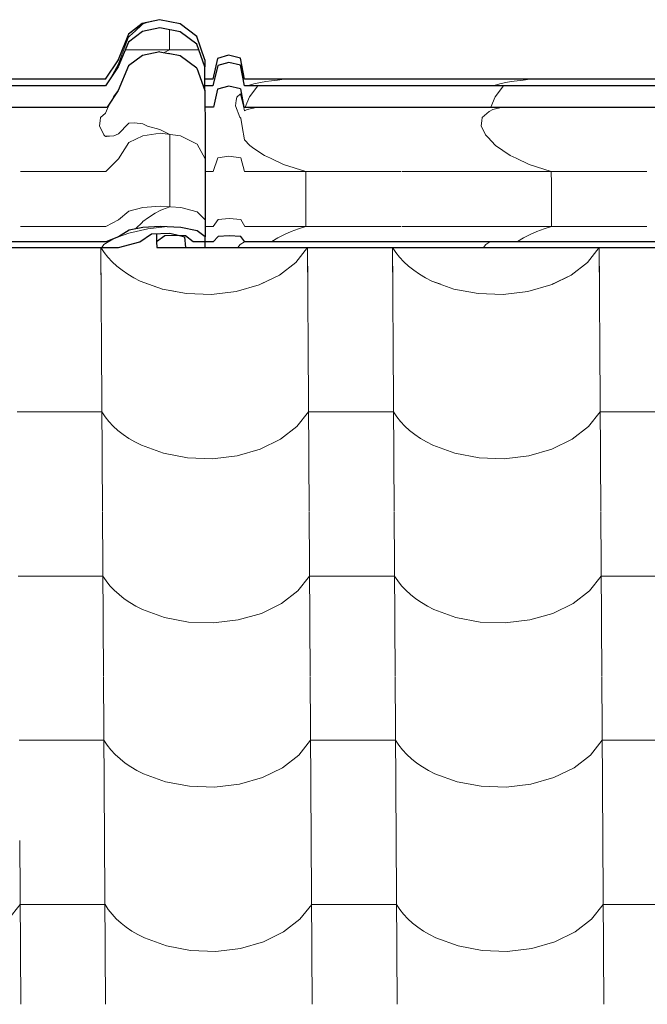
# Model space of a CAD drawing. Header units: millimetres. Extents: x -29001 to 109416, y -1251 to 13451.
# Tile 108 of 163: x -10112 to -9757, y 10428 to 10985. Entities that reach past the tile are written whole.
import ezdxf

# ---------------------------------------------------------------- set-up
doc = ezdxf.new("R2010")
doc.units = ezdxf.units.MM
doc.header["$MEASUREMENT"] = 0
for name, color, linetype in [('POHLED JIŽNÍ_1_Konstrukce - nosné', 7, 'Continuous'), ('POHLED JIŽNÍ_1_Nové_Konstrukce - krov', 7, 'Continuous'), ('POHLED JIŽNÍ_1_Nové_Konstrukce - střechy a skořepiny', 7, 'Continuous'), ('POHLED JIŽNÍ_1_Nové_Výplně - Povrchové', 7, 'Continuous')]:
    doc.layers.add(name, color=color, linetype=linetype)

# ---------------------------------------------------------------- blocks, each defined once
blk = doc.blocks.new('*X1', base_point=(-31394.74, -25864.88))
at = {"layer": 'POHLED JIŽNÍ_1_Nové_Výplně - Povrchové', "color": 21, "linetype": 'Continuous', "lineweight": 20, "true_color": 0xffaaaa}
for p, q in [((-10066.17, 10856.09), (-10065.82, 10799.61)), ((-10066.15, 10856.09), (-10064.33, 10853.33)), ((-10064.33, 10853.33), (-10062.19, 10850.64)), ((-9955.82, 10847.74), (-9949.24, 10856.09)), ((-9949.21, 10856.09), (-9948.85, 10799.61)), ((-9901.17, 10856.09), (-9900.82, 10799.61)), ((-9901.15, 10856.09), (-9899.33, 10853.33)), ((-9899.33, 10853.33), (-9897.19, 10850.64)), ((-9790.83, 10847.74), (-9784.24, 10856.09)), ((-9784.21, 10856.09), (-9783.86, 10799.61)), ((-10062.19, 10850.64), (-10059.77, 10848.05)), ((-10059.77, 10848.05), (-10057.07, 10845.59)), ((-9965.09, 10840.57), (-9955.82, 10847.74)), ((-9897.19, 10850.64), (-9894.77, 10848.05)), ((-9894.77, 10848.05), (-9892.07, 10845.59)), ((-9800.09, 10840.57), (-9790.83, 10847.74)), ((-10057.07, 10845.59), (-10054.12, 10843.26)), ((-10054.12, 10843.26), (-10050.92, 10841.08)), ((-10050.92, 10841.08), (-10047.49, 10839.06)), ((-9976.53, 10834.98), (-9965.09, 10840.57)), ((-9892.07, 10845.59), (-9889.12, 10843.26)), ((-9889.12, 10843.26), (-9885.92, 10841.08)), ((-9885.92, 10841.08), (-9882.5, 10839.06)), ((-9811.53, 10834.98), (-9800.09, 10840.57)), ((-10047.49, 10839.06), (-10043.86, 10837.21)), ((-10043.86, 10837.21), (-10031.39, 10832.64)), ((-9989.57, 10831.25), (-9976.53, 10834.98)), ((-9882.5, 10839.06), (-9878.86, 10837.21)), ((-9878.86, 10837.21), (-9866.39, 10832.64)), ((-9824.57, 10831.25), (-9811.53, 10834.98)), ((-10031.39, 10832.64), (-10017.71, 10830.05)), ((-10017.71, 10830.05), (-10003.53, 10829.58)), ((-10003.53, 10829.58), (-9989.57, 10831.25)), ((-9866.39, 10832.64), (-9852.71, 10830.05)), ((-9852.71, 10830.05), (-9838.53, 10829.58)), ((-9838.53, 10829.58), (-9824.57, 10831.25)), ((-10065.81, 10799.27), (-10065.24, 10706.6)), ((-9948.85, 10799.27), (-9948.27, 10706.6)), ((-9900.82, 10799.27), (-9900.24, 10706.6)), ((-9783.85, 10799.27), (-9783.28, 10706.6)), ((-10089.61, 10763.12), (-10113.62, 10763.12)), ((-10065.59, 10763.12), (-10089.61, 10763.12)), ((-10065.59, 10763.12), (-10063.75, 10760.33)), ((-9955.24, 10754.73), (-9948.63, 10763.12)), ((-9924.61, 10763.12), (-9948.63, 10763.12)), ((-9900.59, 10763.12), (-9924.61, 10763.12)), ((-9900.59, 10763.12), (-9898.75, 10760.33)), ((-9790.24, 10754.73), (-9783.63, 10763.12)), ((-9759.61, 10763.12), (-9783.63, 10763.12)), ((-9735.59, 10763.12), (-9759.61, 10763.12)), ((-10063.75, 10760.33), (-10061.61, 10757.63)), ((-10061.61, 10757.63), (-10059.19, 10755.04)), ((-9898.75, 10760.33), (-9896.61, 10757.63)), ((-9896.61, 10757.63), (-9894.19, 10755.04)), ((-10059.19, 10755.04), (-10056.49, 10752.58)), ((-10056.49, 10752.58), (-10053.53, 10750.25)), ((-9964.51, 10747.56), (-9955.24, 10754.73)), ((-9894.19, 10755.04), (-9891.49, 10752.58)), ((-9891.49, 10752.58), (-9888.54, 10750.25)), ((-9799.51, 10747.56), (-9790.24, 10754.73)), ((-10053.53, 10750.25), (-10050.34, 10748.07)), ((-10050.34, 10748.07), (-10046.91, 10746.05)), ((-10046.91, 10746.05), (-10043.28, 10744.21)), ((-9975.95, 10741.97), (-9964.51, 10747.56)), ((-9888.54, 10750.25), (-9885.34, 10748.07)), ((-9885.34, 10748.07), (-9881.91, 10746.05)), ((-9881.91, 10746.05), (-9878.28, 10744.21)), ((-9810.95, 10741.97), (-9799.51, 10747.56)), ((-10043.28, 10744.21), (-10030.81, 10739.63)), ((-9988.98, 10738.24), (-9975.95, 10741.97)), ((-9878.28, 10744.21), (-9865.81, 10739.63)), ((-9823.99, 10738.24), (-9810.95, 10741.97)), ((-10030.81, 10739.63), (-10017.13, 10737.05)), ((-10017.13, 10737.05), (-10002.95, 10736.57)), ((-10002.95, 10736.57), (-9988.98, 10738.24)), ((-9865.81, 10739.63), (-9852.13, 10737.05)), ((-9852.13, 10737.05), (-9837.95, 10736.57)), ((-9837.95, 10736.57), (-9823.99, 10738.24)), ((-10065.23, 10706.27), (-10064.65, 10613.59)), ((-9948.27, 10706.27), (-9947.69, 10613.59)), ((-9900.24, 10706.27), (-9899.66, 10613.59)), ((-9783.27, 10706.27), (-9782.69, 10613.59)), ((-10089.02, 10670.11), (-10113.04, 10670.11)), ((-10065.01, 10670.11), (-10089.02, 10670.11)), ((-10065.01, 10670.11), (-10063.17, 10667.32)), ((-9954.66, 10661.72), (-9948.04, 10670.11)), ((-9924.03, 10670.11), (-9948.04, 10670.11)), ((-9900.01, 10670.11), (-9924.03, 10670.11)), ((-9900.01, 10670.11), (-9898.17, 10667.32)), ((-9789.66, 10661.72), (-9783.05, 10670.11)), ((-9759.03, 10670.11), (-9783.05, 10670.11)), ((-9735.01, 10670.11), (-9759.03, 10670.11)), ((-10063.17, 10667.32), (-10061.03, 10664.62)), ((-10061.03, 10664.62), (-10058.6, 10662.03)), ((-10058.6, 10662.03), (-10055.91, 10659.57)), ((-9898.17, 10667.32), (-9896.03, 10664.62)), ((-9896.03, 10664.62), (-9893.61, 10662.03)), ((-9893.61, 10662.03), (-9890.91, 10659.57)), ((-10055.91, 10659.57), (-10052.95, 10657.24)), ((-10052.95, 10657.24), (-10049.75, 10655.06)), ((-9963.93, 10654.55), (-9954.66, 10661.72)), ((-9890.91, 10659.57), (-9887.96, 10657.24)), ((-9887.96, 10657.24), (-9884.76, 10655.06)), ((-9798.93, 10654.55), (-9789.66, 10661.72)), ((-10049.75, 10655.06), (-10046.33, 10653.04)), ((-10046.33, 10653.04), (-10042.7, 10651.2)), ((-10042.7, 10651.2), (-10030.22, 10646.62)), ((-9975.37, 10648.96), (-9963.93, 10654.55)), ((-9884.76, 10655.06), (-9881.33, 10653.04)), ((-9881.33, 10653.04), (-9877.7, 10651.2)), ((-9877.7, 10651.2), (-9865.23, 10646.62)), ((-9810.37, 10648.96), (-9798.93, 10654.55)), ((-10030.22, 10646.62), (-10016.55, 10644.04)), ((-10002.37, 10643.57), (-9988.4, 10645.24)), ((-9988.4, 10645.24), (-9975.37, 10648.96)), ((-9865.23, 10646.62), (-9851.55, 10644.04)), ((-9837.37, 10643.57), (-9823.41, 10645.24)), ((-9823.41, 10645.24), (-9810.37, 10648.96)), ((-10016.55, 10644.04), (-10002.37, 10643.57)), ((-9851.55, 10644.04), (-9837.37, 10643.57)), ((-10064.65, 10613.26), (-10064.07, 10520.58)), ((-9947.69, 10613.26), (-9947.11, 10520.58)), ((-9899.65, 10613.26), (-9899.08, 10520.58)), ((-9782.69, 10613.26), (-9782.11, 10520.58)), ((-10088.44, 10577.1), (-10112.46, 10577.1)), ((-10064.43, 10577.1), (-10088.44, 10577.1)), ((-10064.43, 10577.1), (-10062.58, 10574.31)), ((-10062.58, 10574.31), (-10060.45, 10571.61)), ((-9954.08, 10568.71), (-9947.46, 10577.1)), ((-9923.45, 10577.1), (-9947.46, 10577.1)), ((-9899.43, 10577.1), (-9923.45, 10577.1)), ((-9899.43, 10577.1), (-9897.59, 10574.31)), ((-9897.59, 10574.31), (-9895.45, 10571.61)), ((-9789.08, 10568.71), (-9782.47, 10577.1)), ((-9758.45, 10577.1), (-9782.47, 10577.1)), ((-9734.43, 10577.1), (-9758.45, 10577.1)), ((-10060.45, 10571.61), (-10058.02, 10569.02)), ((-10058.02, 10569.02), (-10055.33, 10566.56)), ((-9963.34, 10561.54), (-9954.08, 10568.71)), ((-9895.45, 10571.61), (-9893.03, 10569.02)), ((-9893.03, 10569.02), (-9890.33, 10566.56)), ((-9798.35, 10561.54), (-9789.08, 10568.71)), ((-10055.33, 10566.56), (-10052.37, 10564.23)), ((-10052.37, 10564.23), (-10049.17, 10562.05)), ((-10049.17, 10562.05), (-10045.75, 10560.04)), ((-9974.79, 10555.95), (-9963.34, 10561.54)), ((-9890.33, 10566.56), (-9887.37, 10564.23)), ((-9887.37, 10564.23), (-9884.18, 10562.05)), ((-9884.18, 10562.05), (-9880.75, 10560.04)), ((-9809.79, 10555.95), (-9798.35, 10561.54)), ((-10045.75, 10560.04), (-10042.11, 10558.19)), ((-10042.11, 10558.19), (-10029.64, 10553.61)), ((-9987.82, 10552.23), (-9974.79, 10555.95)), ((-9880.75, 10560.04), (-9877.12, 10558.19)), ((-9877.12, 10558.19), (-9864.65, 10553.61)), ((-9822.82, 10552.23), (-9809.79, 10555.95)), ((-10029.64, 10553.61), (-10015.97, 10551.03)), ((-10015.97, 10551.03), (-10001.79, 10550.56)), ((-10001.79, 10550.56), (-9987.82, 10552.23)), ((-9864.65, 10553.61), (-9850.97, 10551.03)), ((-9850.97, 10551.03), (-9836.79, 10550.56)), ((-9836.79, 10550.56), (-9822.82, 10552.23)), ((-10112.1, 10520.25), (-10111.53, 10427.57)), ((-10064.07, 10520.25), (-10063.49, 10427.57)), ((-9947.11, 10520.25), (-9946.53, 10427.57)), ((-9899.07, 10520.25), (-9898.49, 10427.57)), ((-9782.11, 10520.25), (-9781.53, 10427.57)), ((-10118.49, 10475.7), (-10111.88, 10484.09)), ((-10087.86, 10484.09), (-10111.88, 10484.09)), ((-10063.84, 10484.09), (-10087.86, 10484.09)), ((-10063.84, 10484.09), (-10062, 10481.3)), ((-9953.5, 10475.7), (-9946.88, 10484.09)), ((-9922.86, 10484.09), (-9946.88, 10484.09)), ((-9898.85, 10484.09), (-9922.86, 10484.09)), ((-9898.85, 10484.09), (-9897.01, 10481.3)), ((-9788.5, 10475.7), (-9781.88, 10484.09)), ((-9757.87, 10484.09), (-9781.88, 10484.09)), ((-9733.85, 10484.09), (-9757.87, 10484.09)), ((-10062, 10481.3), (-10059.86, 10478.6)), ((-10059.86, 10478.6), (-10057.44, 10476.01)), ((-9897.01, 10481.3), (-9894.87, 10478.6)), ((-9894.87, 10478.6), (-9892.44, 10476.01)), ((-10057.44, 10476.01), (-10054.74, 10473.55)), ((-10054.74, 10473.55), (-10051.79, 10471.22)), ((-9962.76, 10468.53), (-9953.5, 10475.7)), ((-9892.44, 10476.01), (-9889.75, 10473.55)), ((-9889.75, 10473.55), (-9886.79, 10471.22)), ((-9797.76, 10468.53), (-9788.5, 10475.7)), ((-10051.79, 10471.22), (-10048.59, 10469.04)), ((-10048.59, 10469.04), (-10045.17, 10467.03)), ((-10045.17, 10467.03), (-10041.53, 10465.18)), ((-9974.2, 10462.94), (-9962.76, 10468.53)), ((-9886.79, 10471.22), (-9883.59, 10469.04)), ((-9883.59, 10469.04), (-9880.17, 10467.03)), ((-9880.17, 10467.03), (-9876.54, 10465.18)), ((-9809.21, 10462.94), (-9797.76, 10468.53)), ((-10041.53, 10465.18), (-10029.06, 10460.61)), ((-9987.24, 10459.22), (-9974.2, 10462.94)), ((-9876.54, 10465.18), (-9864.06, 10460.61)), ((-9822.24, 10459.22), (-9809.21, 10462.94)), ((-10029.06, 10460.61), (-10015.39, 10458.02)), ((-10015.39, 10458.02), (-10001.2, 10457.55)), ((-10001.2, 10457.55), (-9987.24, 10459.22)), ((-9864.06, 10460.61), (-9850.39, 10458.02)), ((-9850.39, 10458.02), (-9836.21, 10457.55)), ((-9836.21, 10457.55), (-9822.24, 10459.22))]:
    blk.add_line(p, q, dxfattribs=at)
blk = doc.blocks.new('*X2', base_point=(-31394.74, -25864.88))
at = {"layer": 'POHLED JIŽNÍ_1_Nové_Konstrukce - střechy a skořepiny', "color": 21, "linetype": 'Continuous', "lineweight": 20, "true_color": 0xffaaaa}
for p, q in [((-10066.17, 10856.09), (-10065.98, 10825.07)), ((-10066.15, 10856.09), (-10064.33, 10853.33)), ((-10064.33, 10853.33), (-10062.19, 10850.64)), ((-9955.82, 10847.74), (-9949.24, 10856.09)), ((-9949.21, 10856.09), (-9949.08, 10835.5)), ((-9901.17, 10856.09), (-9901.04, 10835.43)), ((-9901.15, 10856.09), (-9899.33, 10853.33)), ((-9899.33, 10853.33), (-9897.19, 10850.64)), ((-9790.83, 10847.74), (-9784.24, 10856.09)), ((-9784.21, 10856.09), (-9784.08, 10835.25)), ((-10062.19, 10850.64), (-10059.77, 10848.05)), ((-10059.77, 10848.05), (-10057.07, 10845.59)), ((-9965.09, 10840.57), (-9955.82, 10847.74)), ((-9897.19, 10850.64), (-9894.77, 10848.05)), ((-9894.77, 10848.05), (-9892.07, 10845.59)), ((-9800.09, 10840.57), (-9790.83, 10847.74)), ((-10057.07, 10845.59), (-10054.12, 10843.26)), ((-10054.12, 10843.26), (-10050.92, 10841.08)), ((-10050.92, 10841.08), (-10047.49, 10839.06)), ((-9975.38, 10835.54), (-9965.09, 10840.57)), ((-9892.07, 10845.59), (-9889.12, 10843.26)), ((-9889.12, 10843.26), (-9885.92, 10841.08)), ((-9885.92, 10841.08), (-9882.5, 10839.06)), ((-9810.89, 10835.29), (-9800.09, 10840.57)), ((-10047.49, 10839.06), (-10043.86, 10837.21)), ((-10043.86, 10837.21), (-10034.43, 10833.76)), ((-9882.5, 10839.06), (-9878.86, 10837.21)), ((-9878.86, 10837.21), (-9873.88, 10835.39)), ((-10031.47, 10832.67), (-10031.39, 10832.64)), ((-10031.39, 10832.64), (-10023.84, 10831.21))]:
    blk.add_line(p, q, dxfattribs=at)

msp = doc.modelspace()

# ---------------------------------------------------------------- linework, layer by layer
at = {"layer": 'POHLED JIŽNÍ_1_Nové_Konstrukce - krov', "color": 1, "linetype": 'Continuous', "lineweight": 25}
for p, q in [((-10042.74, 10983.03), (-10050.6, 10976.93)), ((-10033.01, 10985.2), (-10042.74, 10983.03)), ((-10032.88, 10980.54), (-10042.61, 10978.44)), ((-10021.29, 10982.9), (-10032.94, 10985.2)), ((-10021.23, 10978.31), (-10032.88, 10980.54)), ((-10011.9, 10975.64), (-10021.29, 10982.9)), ((-10050.6, 10976.93), (-10056.47, 10962.56)), ((-10042.61, 10978.44), (-10050.48, 10972.52)), ((-10011.84, 10971.28), (-10021.23, 10978.31)), ((-10007.37, 10962.56), (-10011.9, 10975.64)), ((-10050.48, 10972.52), (-10056.36, 10958.59)), ((-10007.31, 10958.59), (-10011.84, 10971.28)), ((-10042.62, 10964.91), (-10050.49, 10959)), ((-10032.89, 10967.02), (-10042.62, 10964.91)), ((-10032.89, 10967.02), (-10027.82, 10966.05)), ((-10027.24, 10965.94), (-10027.82, 10966.05)), ((-10027.4, 10966.08), (-10027.24, 10965.94)), ((-10021.24, 10964.79), (-10027.24, 10965.94)), ((-10011.85, 10957.75), (-10021.24, 10964.79)), ((-10000.19, 10963.3), (-10002.85, 10951.44)), ((-9993.95, 10965.04), (-10000.19, 10963.3)), ((-9987.17, 10963.47), (-9993.89, 10965.04)), ((-9984.98, 10951.44), (-9987.17, 10963.47)), ((-10056.47, 10962.56), (-10063.69, 10951.44)), ((-10056.36, 10958.59), (-10063.59, 10947.81)), ((-10050.49, 10959), (-10056.37, 10945.07)), ((-10011.85, 10957.75), (-10007.32, 10945.07)), ((-10007.37, 10962.56), (-10007.31, 10958.59)), ((-10007.32, 10947.81), (-10007.31, 10958.59)), ((-10000.08, 10959.31), (-10002.75, 10947.81)), ((-9993.84, 10961), (-10000.08, 10959.31)), ((-9987.11, 10959.47), (-9993.84, 10961)), ((-9984.93, 10947.81), (-9987.11, 10959.47)), ((-10069.18, 10951.44), (-10334.75, 10951.44)), ((-10069.13, 10947.81), (-10334.7, 10947.81)), ((-10063.64, 10951.44), (-10069.18, 10951.44)), ((-10063.59, 10947.81), (-10069.13, 10947.81)), ((-10002.75, 10947.81), (-10008.3, 10947.81)), ((-10002.8, 10951.44), (-10007.32, 10951.44)), ((-10007.32, 10945.07), (-10007.32, 10947.81)), ((-9993.85, 10947.48), (-10000.09, 10945.79)), ((-9987.12, 10945.95), (-9993.85, 10947.48)), ((-9979.75, 10951.44), (-9984.98, 10951.44)), ((-9979.7, 10947.81), (-9984.93, 10947.81)), ((-9714.18, 10951.44), (-9979.75, 10951.44)), ((-9714.13, 10947.81), (-9979.7, 10947.81)), ((-10056.37, 10945.07), (-10062.64, 10935.71)), ((-10007.32, 10945.07), (-10007.27, 10938.09)), ((-10000.09, 10945.79), (-10002.43, 10935.71)), ((-9987.12, 10945.95), (-9985.21, 10935.71)), ((-10340.21, 10935.71), (-10062.64, 10935.71)), ((-10007.27, 10938.09), (-10007.23, 10927.87)), ((-10002.43, 10935.71), (-10007.26, 10935.71)), ((-9985.21, 10935.71), (-9707.64, 10935.71)), ((-10007.23, 10927.87), (-10007.19, 10914.75)), ((-10007.19, 10914.75), (-10007.16, 10899.1)), ((-10007.16, 10899.1), (-10007.14, 10881.41)), ((-10007.14, 10881.41), (-10007.12, 10862.22)), ((-10050.26, 10865.95), (-10056.17, 10862.22)), ((-10042.38, 10867.54), (-10050.26, 10865.95)), ((-10044.16, 10859.33), (-10037.5, 10864)), ((-10032.65, 10868.1), (-10042.38, 10867.54)), ((-10037.5, 10864), (-10027.2, 10864.23)), ((-10034.69, 10864.06), (-10034.69, 10859.33)), ((-10029.93, 10862.76), (-10034.69, 10859.33)), ((-10021, 10867.5), (-10032.65, 10868.1)), ((-10023.89, 10863.02), (-10029.93, 10862.76)), ((-10027.2, 10864.23), (-10021.75, 10862.92)), ((-10018.33, 10862.76), (-10023.89, 10863.02)), ((-10021.75, 10862.92), (-10018.85, 10862.22)), ((-10011.63, 10865.62), (-10021, 10867.5)), ((-10013.98, 10859.33), (-10018.33, 10862.76)), ((-10007.12, 10862.22), (-10011.63, 10865.62)), ((-9993.64, 10862.87), (-9999.88, 10862.41)), ((-9986.92, 10862.46), (-9993.64, 10862.87)), ((-10068.95, 10859.33), (-10334.52, 10859.33)), ((-10063.41, 10859.33), (-10068.95, 10859.33)), ((-10056.17, 10862.22), (-10063.41, 10859.33)), ((-10056.28, 10856.09), (-10044.16, 10859.33)), ((-10034.69, 10859.33), (-10034.57, 10856.09)), ((-10018.85, 10862.22), (-10018.34, 10856.09)), ((-10008.81, 10859.33), (-10013.98, 10859.33)), ((-10002.58, 10859.33), (-10008.81, 10859.33)), ((-10007.18, 10856.09), (-10007.15, 10859.33)), ((-10007.15, 10859.33), (-10007.12, 10862.22)), ((-9999.88, 10862.41), (-10002.58, 10859.33)), ((-9984.76, 10859.33), (-9986.92, 10862.46)), ((-9979.52, 10859.33), (-9984.76, 10859.33)), ((-9713.95, 10859.33), (-9979.52, 10859.33)), ((-10347.43, 10856.09), (-10056.28, 10856.09)), ((-10034.57, 10856.09), (-10019.64, 10856.09)), ((-10019.64, 10856.09), (-10018.34, 10856.09)), ((-10018.34, 10856.09), (-10007.18, 10856.09)), ((-10007.18, 10856.09), (-9992.43, 10856.09)), ((-9992.43, 10856.09), (-9701.28, 10856.09))]:
    msp.add_line(p, q, dxfattribs=at)
at = {"layer": 'POHLED JIŽNÍ_1_Nové_Konstrukce - krov', "color": 21, "linetype": 'Continuous', "lineweight": 20, "true_color": 0xffaaaa}
for p, q in [((-10042.69, 10983.03), (-10050.56, 10976.93)), ((-10043.19, 10982.11), (-10046.66, 10978.88)), ((-10042.67, 10982.59), (-10043.19, 10982.11)), ((-10032.96, 10985.2), (-10042.69, 10983.03)), ((-10039.51, 10983.72), (-10042.67, 10982.59)), ((-10039.43, 10983.75), (-10039.51, 10983.72)), ((-10035.65, 10984.6), (-10036.78, 10984.34)), ((-10032.95, 10985.2), (-10035.65, 10984.6)), ((-10050.56, 10976.93), (-10056.43, 10962.56)), ((-10050.56, 10976.93), (-10056.43, 10962.56)), ((-10050.52, 10975.21), (-10052.92, 10968.92)), ((-10050.52, 10975.21), (-10052.92, 10968.92)), ((-10049.91, 10975.8), (-10050.52, 10975.21)), ((-10046.66, 10978.88), (-10049.91, 10975.8)), ((-10027.38, 10979.49), (-10027.39, 10968.08)), ((-10052.92, 10968.92), (-10055.67, 10961.67)), ((-10052.92, 10968.92), (-10055.67, 10961.67)), ((-10010.7, 10968.08), (-10052.36, 10968.08)), ((-10030.38, 10966.54), (-10027.39, 10968.08)), ((-10000.15, 10963.3), (-10002.81, 10951.44)), ((-10000.15, 10963.3), (-10002.81, 10951.44)), ((-9993.91, 10965.04), (-10000.15, 10963.3)), ((-10056.43, 10962.56), (-10063.65, 10951.44)), ((-10056.43, 10962.56), (-10063.65, 10951.44)), ((-10056.38, 10959.77), (-10060.34, 10952.65)), ((-10056.38, 10959.77), (-10060.34, 10952.65)), ((-10055.67, 10961.67), (-10056.38, 10959.77)), ((-10055.67, 10961.67), (-10056.38, 10959.77)), ((-9979.71, 10948.8), (-9983.34, 10947.81)), ((-9982.01, 10941.56), (-9977.29, 10947.81)), ((-9978.68, 10949.08), (-9979.71, 10948.8)), ((-9975.93, 10949.62), (-9978.68, 10949.08)), ((-9972.92, 10950.12), (-9975.93, 10949.62)), ((-9969.67, 10950.6), (-9972.92, 10950.12)), ((-9966.2, 10951.03), (-9969.67, 10950.6)), ((-9962.52, 10951.43), (-9966.2, 10951.03)), ((-9962.44, 10951.44), (-9962.52, 10951.43)), ((-9839.68, 10949.08), (-9844.34, 10947.81)), ((-9843.01, 10941.56), (-9838.29, 10947.81)), ((-9836.93, 10949.62), (-9839.68, 10949.08)), ((-9833.92, 10950.12), (-9836.93, 10949.62)), ((-9830.67, 10950.6), (-9833.92, 10950.12)), ((-9827.2, 10951.03), (-9830.67, 10950.6)), ((-9823.52, 10951.43), (-9827.2, 10951.03)), ((-9823.44, 10951.44), (-9823.52, 10951.43)), ((-10059.56, 10940.31), (-10059.01, 10941.56)), ((-10059.56, 10940.31), (-10059.01, 10941.56)), ((-10059.01, 10941.56), (-10056.37, 10945.07)), ((-10059.01, 10941.56), (-10056.45, 10944.94)), ((-9989.33, 10941.37), (-9989.66, 10939.46)), ((-9987.1, 10943.16), (-9989.33, 10941.37)), ((-9985.5, 10936.24), (-9987.1, 10943.16)), ((-9984.59, 10935.71), (-9982.01, 10941.56)), ((-9845.59, 10935.71), (-9843.01, 10941.56)), ((-10060.35, 10939.13), (-10062.5, 10934.88)), ((-10060.35, 10939.13), (-10062.5, 10934.88)), ((-9989.66, 10939.46), (-9990.01, 10936.42)), ((-9990.01, 10936.42), (-9987.49, 10930.02)), ((-9984.94, 10933.53), (-9985.5, 10936.24)), ((-9979.72, 10935.16), (-9983.35, 10934.29)), ((-9979.72, 10935.16), (-9982.69, 10934.44)), ((-9978.69, 10935.41), (-9979.72, 10935.16)), ((-9978.69, 10935.41), (-9979.72, 10935.16)), ((-9976.9, 10935.71), (-9978.69, 10935.41)), ((-9976.9, 10935.71), (-9978.69, 10935.41)), ((-9839.69, 10935.41), (-9844.35, 10934.29)), ((-9839.69, 10935.41), (-9843.69, 10934.44)), ((-9837.9, 10935.71), (-9839.69, 10935.41)), ((-9837.9, 10935.71), (-9839.69, 10935.41)), ((-10066.34, 10929.74), (-10066.67, 10927.97)), ((-10066.34, 10929.74), (-10066.67, 10927.97)), ((-10063.58, 10932.27), (-10066.34, 10929.74)), ((-10063.58, 10932.27), (-10066.34, 10929.74)), ((-10062.5, 10934.88), (-10063.58, 10932.27)), ((-10062.5, 10934.88), (-10063.58, 10932.27)), ((-9987.49, 10930.02), (-9987.03, 10929.48)), ((-9983.35, 10934.29), (-9984.94, 10933.53)), ((-9850.34, 10929.74), (-9850.67, 10927.97)), ((-9846.5, 10933.27), (-9850.34, 10929.74)), ((-9844.35, 10934.29), (-9846.5, 10933.27)), ((-10066.67, 10927.97), (-10067.02, 10925.18)), ((-10066.67, 10927.97), (-10067.02, 10925.18)), ((-10067.02, 10925.18), (-10064.5, 10919.9)), ((-10067.02, 10925.18), (-10064.5, 10919.9)), ((-10056.26, 10920.57), (-10050.5, 10926.48)), ((-10056.26, 10920.57), (-10050.5, 10926.48)), ((-10050.5, 10926.48), (-10050.35, 10926.67)), ((-10050.5, 10926.48), (-10050.35, 10926.67)), ((-10050.35, 10926.67), (-10047.07, 10926.74)), ((-10047.07, 10926.74), (-10042.46, 10926.26)), ((-10042.46, 10926.26), (-10039.76, 10924.9)), ((-10039.76, 10924.9), (-10032.72, 10923.1)), ((-9987.03, 10929.48), (-9986.17, 10924.69)), ((-9986.17, 10924.69), (-9984.86, 10917.22)), ((-9850.67, 10927.97), (-9851.02, 10925.18)), ((-9851.02, 10925.18), (-9848.5, 10919.9)), ((-10064.5, 10919.9), (-10063.52, 10919.03)), ((-10064.5, 10919.9), (-10063.52, 10919.03)), ((-10063.52, 10919.03), (-10058.91, 10919.36)), ((-10063.52, 10919.03), (-10063.18, 10919.15)), ((-10063.18, 10919.15), (-10058.91, 10919.36)), ((-10058.91, 10919.36), (-10056.26, 10920.57)), ((-10058.91, 10919.36), (-10056.26, 10920.57)), ((-10042.45, 10919.48), (-10050.33, 10915.59)), ((-10032.71, 10920.87), (-10042.45, 10919.48)), ((-10032.72, 10923.1), (-10027.21, 10920.17)), ((-10021.06, 10919.4), (-10032.71, 10920.87)), ((-10027.2, 10911.51), (-10027.21, 10920.17)), ((-10011.69, 10914.77), (-10021.06, 10919.4)), ((-9848.5, 10919.9), (-9847.18, 10918.73)), ((-9847.18, 10918.73), (-9842.92, 10913.88)), ((-10050.33, 10915.59), (-10056.22, 10906.42)), ((-10050.33, 10915.59), (-10056.22, 10906.42)), ((-10007.18, 10906.42), (-10011.69, 10914.77)), ((-9984.86, 10917.22), (-9981.92, 10913.88)), ((-9981.92, 10913.88), (-9979.61, 10912.34)), ((-9842.92, 10913.88), (-9834.55, 10908.3)), ((-10027.18, 10900.69), (-10027.2, 10911.51)), ((-9993.7, 10908), (-9999.94, 10906.89)), ((-9986.98, 10906.99), (-9993.7, 10908)), ((-9979.61, 10912.34), (-9973.55, 10908.3)), ((-9973.55, 10908.3), (-9970.12, 10906.85)), ((-9834.55, 10908.3), (-9831.12, 10906.85)), ((-10056.22, 10906.42), (-10063.46, 10899.31)), ((-10056.22, 10906.42), (-10063.46, 10899.31)), ((-9999.94, 10906.89), (-10002.63, 10899.31)), ((-9999.94, 10906.89), (-10002.63, 10899.31)), ((-9984.81, 10899.31), (-9986.98, 10906.99)), ((-9970.12, 10906.85), (-9962.82, 10903.17)), ((-9962.82, 10903.17), (-9950.28, 10899.31)), ((-9831.12, 10906.85), (-9823.82, 10903.17)), ((-9823.82, 10903.17), (-9811.28, 10899.31)), ((-10069, 10899.31), (-10111.74, 10899.31)), ((-10063.46, 10899.31), (-10069, 10899.31)), ((-10063.46, 10899.31), (-10068.48, 10899.31)), ((-10027.17, 10890.56), (-10027.18, 10900.69)), ((-10002.63, 10899.31), (-10007.16, 10899.31)), ((-10002.63, 10899.31), (-10007.16, 10899.31)), ((-9979.57, 10899.31), (-9984.81, 10899.31)), ((-9896.24, 10899.31), (-9979.57, 10899.31)), ((-9950.26, 10892.7), (-9950.28, 10899.31)), ((-9757.24, 10899.31), (-9895.74, 10899.31)), ((-9811.26, 10892.7), (-9811.28, 10899.31)), ((-10027.16, 10879.19), (-10027.17, 10890.56)), ((-9950.25, 10884.44), (-9950.26, 10892.7)), ((-9811.25, 10884.44), (-9811.26, 10892.7)), ((-10032.66, 10879.56), (-10042.39, 10878.82)), ((-10021.01, 10878.77), (-10032.66, 10879.56)), ((-9950.24, 10876.69), (-9950.25, 10884.44)), ((-9811.24, 10876.69), (-9811.25, 10884.44)), ((-10050.27, 10876.73), (-10056.17, 10871.82)), ((-10050.27, 10876.73), (-10056.17, 10871.82)), ((-10042.39, 10878.82), (-10050.27, 10876.73)), ((-10035.36, 10875.68), (-10039.22, 10873.17)), ((-10032.65, 10877.2), (-10035.36, 10875.68)), ((-10031.33, 10877.77), (-10032.65, 10877.2)), ((-10027.16, 10879.19), (-10031.33, 10877.77)), ((-10011.64, 10876.29), (-10021.01, 10878.77)), ((-10007.13, 10871.82), (-10011.64, 10876.29)), ((-9950.23, 10868.01), (-9950.24, 10876.69)), ((-9811.23, 10868.01), (-9811.24, 10876.69)), ((-10056.17, 10871.82), (-10063.42, 10868.01)), ((-10056.17, 10871.82), (-10063.42, 10868.01)), ((-10042.9, 10870.37), (-10046.39, 10866.94)), ((-10042.38, 10870.83), (-10042.9, 10870.37)), ((-10039.22, 10873.17), (-10042.38, 10870.83)), ((-9999.89, 10872.07), (-10002.58, 10868.01)), ((-9999.89, 10872.07), (-10002.58, 10868.01)), ((-9993.65, 10872.67), (-9999.89, 10872.07)), ((-9986.93, 10872.13), (-9993.65, 10872.67)), ((-9984.77, 10868.01), (-9986.93, 10872.13)), ((-10068.96, 10868.01), (-10111.7, 10868.01)), ((-10068.96, 10868.01), (-10070.16, 10868.01)), ((-10063.42, 10868.01), (-10068.96, 10868.01)), ((-10063.42, 10868.01), (-10068.96, 10868.01)), ((-10056.25, 10862.19), (-10050.43, 10864.25)), ((-10056.25, 10862.19), (-10050.43, 10864.25)), ((-10050.43, 10864.25), (-10039.69, 10866.66)), ((-10050.43, 10864.25), (-10039.69, 10866.66)), ((-10046.39, 10866.94), (-10046.62, 10866.69)), ((-10039.69, 10866.66), (-10030.14, 10867.97)), ((-10039.69, 10866.66), (-10030.14, 10867.97)), ((-10002.58, 10868.01), (-10007.12, 10868.01)), ((-10002.58, 10868.01), (-10007.12, 10868.01)), ((-9979.53, 10868.01), (-9984.77, 10868.01)), ((-9896.2, 10868.01), (-9979.53, 10868.01)), ((-9962.3, 10863.5), (-9965.98, 10861.6)), ((-9958.43, 10865.21), (-9962.3, 10863.5)), ((-9954.4, 10866.72), (-9958.43, 10865.21)), ((-9950.23, 10868.01), (-9954.4, 10866.72)), ((-9757.2, 10868.01), (-9895.7, 10868.01)), ((-9823.3, 10863.5), (-9826.98, 10861.6)), ((-9819.43, 10865.21), (-9823.3, 10863.5)), ((-9815.41, 10866.72), (-9819.43, 10865.21)), ((-9811.23, 10868.01), (-9815.41, 10866.72)), ((-10065.67, 10856.09), (-10064.41, 10857.9)), ((-10065.67, 10856.09), (-10064.41, 10857.9)), ((-10064.41, 10857.9), (-10059.37, 10860.95)), ((-10064.41, 10857.9), (-10059.37, 10860.95)), ((-9988.67, 10856.09), (-9987.41, 10857.9)), ((-9988.67, 10856.09), (-9987.41, 10857.9)), ((-9987.41, 10857.9), (-9984.84, 10859.45)), ((-9987.41, 10857.9), (-9984.84, 10859.45)), ((-9969.45, 10859.5), (-9969.69, 10859.33)), ((-9965.98, 10861.6), (-9969.45, 10859.5)), ((-9849.68, 10856.09), (-9848.41, 10857.9)), ((-9849.68, 10856.09), (-9848.41, 10857.9)), ((-9848.41, 10857.9), (-9846.04, 10859.33)), ((-9848.41, 10857.9), (-9846.04, 10859.33)), ((-9830.45, 10859.5), (-9830.69, 10859.33)), ((-9826.98, 10861.6), (-9830.45, 10859.5))]:
    msp.add_line(p, q, dxfattribs=at)
msp.add_point((-10063.18, 10919.15), dxfattribs=at)

# ---------------------------------------------------------------- block references
at = {"layer": 'POHLED JIŽNÍ_1_Konstrukce - nosné', "color": 9, "linetype": 'Continuous', "lineweight": 13}
for name in ['*X1', '*X2']:
    msp.add_blockref(name, (-31394.74, -25864.88), dxfattribs=at)

doc.saveas('drawing.dxf')
